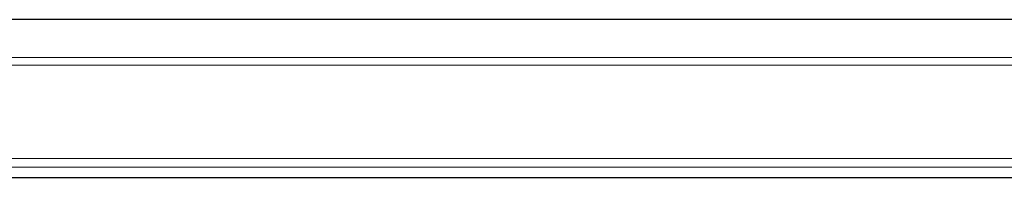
# Model space of a CAD drawing. Header units: millimetres. Extents: x 8 to 1136, y 12 to 650.
# Tile 2 of 48: x 214 to 292, y 475 to 487. Entities that reach past the tile are written whole.
import ezdxf

# ---------------------------------------------------------------- set-up
doc = ezdxf.new("R2010")
doc.units = ezdxf.units.MM

msp = doc.modelspace()

# ---------------------------------------------------------------- linework, layer by layer
at = {"color": 7, "linetype": 'Continuous', "lineweight": 30}
for p, q in [((326.329, 487.442), (30.73, 487.442)), ((51.294, 474.842), (326.329, 474.842))]:
    msp.add_line(p, q, dxfattribs=at)
at = {"color": 252, "linetype": 'Continuous', "lineweight": 0}
for p, q in [((39.969, 484.415), (333.101, 484.415)), ((333.732, 483.795), (39.969, 483.795)), ((39.969, 476.345), (333.732, 476.345)), ((332.745, 475.652), (39.969, 475.652))]:
    msp.add_line(p, q, dxfattribs=at)

doc.saveas('drawing.dxf')
